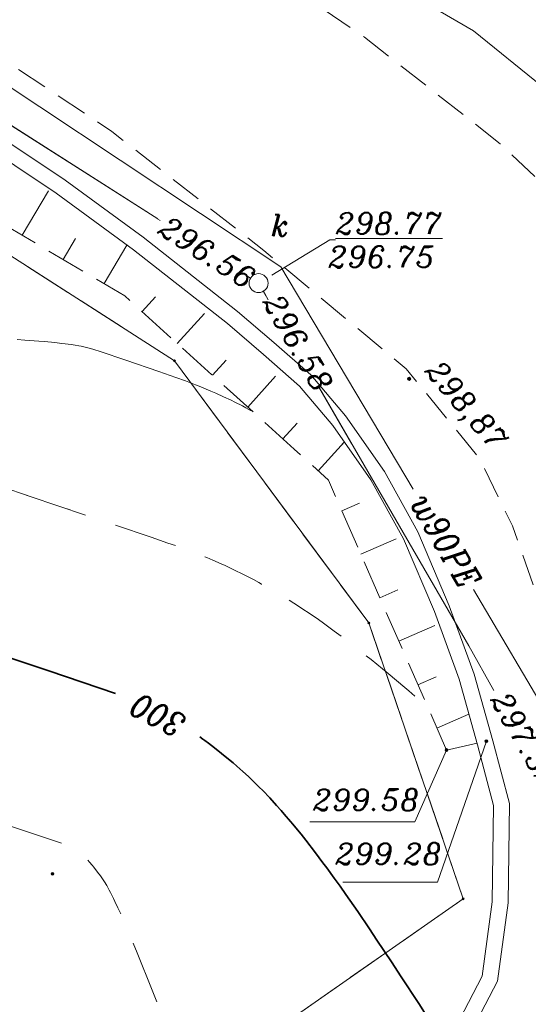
# Model space of a CAD drawing. Header units: metres. Extents: x 7477803 to 7478145, y 5500698 to 5500984.
# Tile 33 of 42: x 7478011 to 7478027, y 5500826 to 5500857. Entities that reach past the tile are written whole.
import ezdxf
from ezdxf.enums import TextEntityAlignment as Align

# ---------------------------------------------------------------- set-up
doc = ezdxf.new("R2010")
doc.units = ezdxf.units.M
doc.header["$MEASUREMENT"] = 0
for name, pattern in [('EGBK02', [2, 1.5, -0.5]), ('l217_500', [2, 1.5, -0.5]), ('l266_500', [1, 0.5, -0.5]), ('l424_500', [1.5, 1, -0.5]), ('l812_500', [3, 2, -1]), ('l823_500', [1.75, 1.25, -0.5])]:
    doc.linetypes.add(name, pattern=pattern)
for name, color, linetype, lineweight in [('203-Punkt załamania granicy działki nie stabilizowany', 7, 'Continuous', 13), ('eNN', 7, 'Continuous', 18), ('gr_dzialki', 7, 'Continuous', 18), ('gr_klasy', 7, 'l217_500', 18), ('jezdnia', 7, 'l424_500', 18), ('k', 7, 'Continuous', 18), ('k_elem_naziemne', 7, 'Continuous', 18), ('k_rzedne', 7, 'Continuous', 18), ('pkt_wys', 7, 'Continuous', 18), ('rowy', 7, 'l266_500', 18), ('skarp_wypel', 7, 'Continuous', 18), ('skarpa_gora', 7, 'l823_500', 18), ('w', 7, 'Continuous', 18), ('w_opis', 7, 'Continuous', 18), ('warst_ciagla', 7, 'Continuous', 13), ('warst_opis', 7, 'Continuous', 13), ('warst_pogrub', 7, 'Continuous', 35), ('warst_przeryw', 7, 'l812_500', 13)]:
    doc.layers.add(name, color=color, linetype=linetype, lineweight=lineweight)
doc.styles.add('Style-ITALIC_1250', font='ITALIC_1250.shx')

# ---------------------------------------------------------------- blocks, each defined once
blk = doc.blocks.new('203')
at = {"linetype": 'Continuous', "lineweight": 13}
h = blk.add_hatch(color=0, dxfattribs=at)
edge = h.paths.add_edge_path()
edge.add_arc((0, 0), 0.045, 0, 360)
blk = doc.blocks.new('506_5_1')
at = {"layer": 'k_elem_naziemne', "color": 24, "linetype": 'Continuous', "lineweight": 18}
blk.add_circle((0, 0), 0.3, dxfattribs=at)
blk = doc.blocks.new('801_1')
at = {"layer": 'pkt_wys', "linetype": 'Continuous', "lineweight": 18}
h = blk.add_hatch(color=3, dxfattribs=at)
edge = h.paths.add_edge_path()
edge.add_arc((0, 0), 0.045, 0, 360)
at = {"layer": 'pkt_wys', "color": 7, "linetype": 'Continuous', "lineweight": 18}
blk.add_circle((0, 0), 0.045, dxfattribs=at)
blk = doc.blocks.new('801_5_2')
at = {"layer": 'pkt_wys', "linetype": 'Continuous', "lineweight": 18}
h = blk.add_hatch(color=7, dxfattribs=at)
edge = h.paths.add_edge_path()
edge.add_arc((0, 0), 0.05, 0, 360)
at = {"layer": 'pkt_wys', "color": 7, "linetype": 'Continuous', "lineweight": 18}
blk.add_circle((0, 0), 0.05, dxfattribs=at)

msp = doc.modelspace()

# ---------------------------------------------------------------- linework, layer by layer
at = {"layer": 'eNN', "color": 1, "linetype": 'Continuous', "lineweight": 18, "flags": 128}
msp.add_lwpolyline([(7478044.292, 5500829.332), (7478043.979, 5500830.08), (7478036.967, 5500842.126), (7478033.374, 5500847.92), (7478030.266, 5500851.792), (7478027.179, 5500855.154), (7478025.031, 5500856.9), (7478008.369, 5500866.572), (7477997.07, 5500873.297), (7477990.438, 5500877.31), (7477980.374, 5500883.358), (7477966.627, 5500891.122), (7477956.111, 5500897.36), (7477948.099, 5500902.324), (7477944.454, 5500904.573)], dxfattribs=at)
at = {"layer": 'gr_dzialki', "color": 96, "linetype": 'Continuous', "lineweight": 18, "flags": 128}
for points in [[(7478015.58, 5500846.47), (7477983.69, 5500866.96)], [(7478021.72, 5500838.18), (7478015.58, 5500846.47)], [(7478024.7, 5500829.46), (7478021.72, 5500838.18)], [(7478024.7, 5500829.46), (7478006.38, 5500816.66)]]:
    msp.add_lwpolyline(points, dxfattribs=at)
at = {"layer": 'gr_klasy', "color": 96, "linetype": 'EGBK02', "lineweight": 18, "flags": 128}
for points in [[(7478015.58, 5500846.47), (7477983.69, 5500866.96)], [(7478021.72, 5500838.18), (7478015.58, 5500846.47)], [(7478024.7, 5500829.46), (7478021.72, 5500838.18)], [(7478006.38, 5500816.66), (7478024.7, 5500829.46)]]:
    msp.add_lwpolyline(points, dxfattribs=at)
at = {"layer": 'jezdnia', "color": 7, "linetype": 'l424_500', "lineweight": 18, "flags": 128}
for points in [[(7478012.783, 5500862.5), (7478017.927, 5500859.186), (7478021.58, 5500856.7), (7478025.873, 5500853.334), (7478028.356, 5500850.967), (7478030.699, 5500848.349), (7478032.422, 5500845.441), (7478033.114, 5500843.932), (7478033.826, 5500841.963), (7478034.518, 5500839.904), (7478035.522, 5500835.985), (7478035.876, 5500832.755), (7478035.757, 5500831.475), (7478035.341, 5500827.995), (7478034.495, 5500824.894), (7478032.649, 5500820.712), (7478031.642, 5500818.53)], [(7478008.149, 5500811.845), (7478011.769, 5500811.909), (7478014.098, 5500812.451), (7478017.047, 5500813.895), (7478021.153, 5500817.039), (7478024.239, 5500820.732), (7478026.136, 5500823.914), (7478027.522, 5500827.266), (7478028.159, 5500830.207), (7478028.284, 5500834.367), (7478027.822, 5500836.806), (7478026.257, 5500841.255), (7478025.204, 5500843.403), (7478022.901, 5500846.211), (7478018.407, 5500849.956), (7478013.603, 5500853.721), (7478010.61, 5500855.711)]]:
    msp.add_lwpolyline(points, dxfattribs=at)
at = {"layer": 'k', "color": 24, "linetype": 'Continuous', "lineweight": 18}
for p, q in [((7478018.542, 5500848.401), (7478018.389, 5500848.666)), ((7478018.464, 5500848.536), (7478018.389, 5500848.666)), ((7478021.173, 5500843.859), (7478020.132, 5500845.657)), ((7478024.88, 5500837.459), (7478020.15, 5500845.626)), ((7478025.664, 5500836.042), (7478024.88, 5500837.459))]:
    msp.add_line(p, q, dxfattribs=at)
at = {"layer": 'k', "color": 24, "linetype": 'Continuous', "lineweight": 18, "flags": 128}
for points in [[(7478015.054, 5500850.956), (7478003.646, 5500858.229)], [(7478015.054, 5500850.956), (7478009.436, 5500854.538)], [(7478015.128, 5500850.909), (7478015.058, 5500850.953)], [(7478017.985, 5500849.087), (7478017.658, 5500849.296)], [(7478017.985, 5500849.087), (7478017.722, 5500849.255)]]:
    msp.add_lwpolyline(points, dxfattribs=at)
at = {"layer": 'k_rzedne', "color": 24, "linetype": 'Continuous', "lineweight": 18, "flags": 128}
msp.add_lwpolyline([(7478020.666, 5500850.293), (7478020.486, 5500850.292), (7478018.654, 5500849.176)], dxfattribs=at)
at = {"layer": 'pkt_wys', "color": 7, "linetype": 'Continuous', "lineweight": 18, "flags": 128}
for points in [[(7478025.434, 5500834.444), (7478023.887, 5500829.991), (7478020.901, 5500829.987)], [(7478024.174, 5500834.162), (7478023.177, 5500831.898), (7478019.853, 5500831.894)]]:
    msp.add_lwpolyline(points, dxfattribs=at)
at = {"layer": 'rowy', "color": 7, "linetype": 'Continuous', "lineweight": 18, "flags": 128}
for points in [[(7477993.882, 5500863.302), (7478006.843, 5500855.712), (7478012.127, 5500852.184), (7478014.592, 5500850.374), (7478017.571, 5500848.032), (7478018.72, 5500847.044), (7478019.889, 5500846.025), (7478020.984, 5500844.732), (7478022.21, 5500842.975), (7478023.266, 5500841.06), (7478024.262, 5500838.724), (7478025.045, 5500836.559), (7478025.636, 5500834.458), (7478026.16, 5500832.468), (7478026.117, 5500829.33), (7478025.782, 5500826.86), (7478023.298, 5500822.081)], [(7477993.629, 5500862.871), (7478006.577, 5500855.288), (7478011.84, 5500851.774), (7478014.289, 5500849.976), (7478017.253, 5500847.646), (7478018.393, 5500846.666), (7478019.532, 5500845.673), (7478020.588, 5500844.427), (7478021.784, 5500842.711), (7478022.816, 5500840.841), (7478023.796, 5500838.541), (7478024.569, 5500836.406), (7478025.154, 5500834.326), (7478025.659, 5500832.406), (7478025.618, 5500829.368), (7478025.298, 5500827.014), (7478022.873, 5500822.348)]]:
    msp.add_lwpolyline(points, dxfattribs=at)
at = {"layer": 'skarp_wypel', "color": 7, "linetype": 'Continuous', "lineweight": 18}
for p, q in [((7478010.775, 5500850.441), (7478011.605, 5500851.841)), ((7478012.066, 5500849.676), (7478012.456, 5500850.334)), ((7478013.356, 5500848.911), (7478014.074, 5500850.123)), ((7478014.558, 5500848.027), (7478014.979, 5500848.491)), ((7478015.671, 5500847.02), (7478016.525, 5500847.964)), ((7478016.783, 5500846.014), (7478017.217, 5500846.493)), ((7478017.895, 5500845.008), (7478018.776, 5500845.981)), ((7478019.008, 5500844.001), (7478019.455, 5500844.495)), ((7478020.12, 5500842.995), (7478020.948, 5500843.91)), ((7478020.875, 5500843.829), (7478020.948, 5500843.91)), ((7478020.869, 5500841.727), (7478021.423, 5500841.969)), ((7478021.47, 5500840.353), (7478022.587, 5500840.841)), ((7478022.07, 5500838.978), (7478022.633, 5500839.224)), ((7478022.671, 5500837.604), (7478023.807, 5500838.1)), ((7478023.271, 5500836.229), (7478023.844, 5500836.479)), ((7478023.872, 5500834.855), (7478024.881, 5500835.296)), ((7478025.139, 5500834.378), (7478024.174, 5500834.162))]:
    msp.add_line(p, q, dxfattribs=at)
at = {"layer": 'skarpa_gora', "color": 7, "linetype": 'l823_500', "lineweight": 18, "flags": 128}
for points in [[(7478019.361, 5500843.679), (7478014.009, 5500848.521), (7477985, 5500865.71), (7477963.897, 5500877.826), (7477945.275, 5500888.626), (7477927.783, 5500899.247), (7477912.023, 5500908.9), (7477901.238, 5500913.008)], [(7478024.174, 5500834.162), (7478020.445, 5500842.698), (7478019.361, 5500843.679)]]:
    msp.add_lwpolyline(points, dxfattribs=at)
at = {"layer": 'w', "color": 160, "linetype": 'Continuous', "lineweight": 18, "flags": 128}
for points in [[(7478023.125, 5500842.409), (7478018.943, 5500849.443), (7477996.094, 5500864.625), (7477987.395, 5500870.305)], [(7478027.498, 5500835.049), (7478025.026, 5500839.239)]]:
    msp.add_lwpolyline(points, dxfattribs=at)
at = {"layer": 'warst_ciagla', "color": 7, "linetype": 'Continuous', "lineweight": 13, "flags": 128}
msp.add_lwpolyline([(7478018.003, 5500844.893), (7478017.839, 5500844.984), (7478017.726, 5500845.044), (7478017.492, 5500845.163), (7478017.372, 5500845.221), (7478017.129, 5500845.335), (7478016.886, 5500845.444), (7478016.725, 5500845.514), (7478016.412, 5500845.644), (7478016.245, 5500845.711), (7478015.926, 5500845.833), (7478015.629, 5500845.941), (7478015.085, 5500846.13), (7478014.04, 5500846.486), (7478013.23, 5500846.761), (7478013.03, 5500846.827), (7478012.927, 5500846.857), (7478012.758, 5500846.901), (7478012.63, 5500846.929), (7478012.56, 5500846.943), (7478012.446, 5500846.963), (7478012.319, 5500846.982), (7478012.13, 5500847.008), (7478012.027, 5500847.021), (7478011.805, 5500847.045), (7478011.474, 5500847.077), (7478011.294, 5500847.093), (7478010.851, 5500847.127), (7478010.611, 5500847.143)], dxfattribs=at)
msp.add_lwpolyline([(7478018.003, 5500844.893), (7478017.839, 5500844.984), (7478017.726, 5500845.044), (7478017.492, 5500845.163), (7478017.372, 5500845.221), (7478017.129, 5500845.335), (7478016.886, 5500845.444), (7478016.725, 5500845.514), (7478016.412, 5500845.644), (7478016.245, 5500845.711), (7478015.926, 5500845.833), (7478015.629, 5500845.941), (7478015.085, 5500846.13), (7478014.04, 5500846.486), (7478013.23, 5500846.761), (7478013.03, 5500846.827), (7478012.927, 5500846.857), (7478012.758, 5500846.901), (7478012.63, 5500846.929), (7478012.56, 5500846.943), (7478012.446, 5500846.963), (7478012.319, 5500846.982), (7478012.13, 5500847.008), (7478012.027, 5500847.021), (7478011.805, 5500847.045), (7478011.474, 5500847.077), (7478011.294, 5500847.093), (7478010.851, 5500847.127), (7478010.611, 5500847.143)], dxfattribs=at)
at = {"layer": 'warst_pogrub', "color": 7, "linetype": 'Continuous', "lineweight": 35, "flags": 128}
for points in [[(7478013.715, 5500835.955), (7478011.612, 5500836.666), (7478008.739, 5500837.631)], [(7478023.636, 5500825.612), (7478023.294, 5500826.148), (7478022.746, 5500826.991), (7478022.432, 5500827.468), (7478021.976, 5500828.156), (7478021.737, 5500828.514), (7478021.369, 5500829.057), (7478020.997, 5500829.594), (7478020.813, 5500829.856), (7478020.63, 5500830.111), (7478020.39, 5500830.441), (7478020.271, 5500830.601), (7478020.036, 5500830.912), (7478019.729, 5500831.309), (7478019.578, 5500831.499), (7478019.465, 5500831.639), (7478019.317, 5500831.819), (7478019.243, 5500831.908), (7478019.049, 5500832.137), (7478018.952, 5500832.249), (7478018.807, 5500832.412), (7478018.59, 5500832.65), (7478018.37, 5500832.88), (7478018.258, 5500832.993), (7478018.031, 5500833.215), (7478017.915, 5500833.325), (7478017.736, 5500833.488), (7478017.553, 5500833.65), (7478017.43, 5500833.755), (7478017.186, 5500833.959), (7478017.068, 5500834.055), (7478016.846, 5500834.231), (7478016.651, 5500834.381), (7478016.54, 5500834.464), (7478016.477, 5500834.509), (7478016.38, 5500834.576)]]:
    msp.add_lwpolyline(points, dxfattribs=at)
at = {"layer": 'warst_przeryw', "color": 7, "linetype": 'l812_500', "lineweight": 13, "flags": 128}
for points in [[(7477848.976, 5500880.39), (7477849.39, 5500880.22), (7477849.662, 5500880.112), (7477849.843, 5500880.042), (7477850.203, 5500879.907), (7477850.471, 5500879.81), (7477851.007, 5500879.622), (7477851.544, 5500879.441), (7477851.905, 5500879.323), (7477852.637, 5500879.089), (7477853.925, 5500878.683), (7477854.838, 5500878.398), (7477856.852, 5500877.776), (7477858.552, 5500877.256), (7477860.932, 5500876.53), (7477862.102, 5500876.176), (7477863.761, 5500875.675), (7477865.781, 5500875.07), (7477866.709, 5500874.794), (7477867.998, 5500874.414), (7477869.524, 5500873.969), (7477870.205, 5500873.774), (7477871.997, 5500873.264), (7477872.857, 5500873.013), (7477873.153, 5500872.924), (7477873.557, 5500872.801), (7477873.763, 5500872.737), (7477874.183, 5500872.606), (7477874.761, 5500872.422), (7477875.057, 5500872.326), (7477875.741, 5500872.102), (7477876.813, 5500871.743), (7477877.308, 5500871.574), (7477877.984, 5500871.341), (7477878.329, 5500871.22), (7477879.124, 5500870.941), (7477880.789, 5500870.35), (7477881.66, 5500870.048), (7477882.256, 5500869.848), (7477882.558, 5500869.748), (7477883.017, 5500869.6), (7477883.482, 5500869.455), (7477884.114, 5500869.264), (7477884.434, 5500869.171), (7477885.084, 5500868.986), (7477885.377, 5500868.905), (7477885.77, 5500868.799), (7477885.969, 5500868.747), (7477886.42, 5500868.63), (7477886.761, 5500868.543), (7477887.221, 5500868.429), (7477887.454, 5500868.373), (7477887.981, 5500868.248), (7477888.694, 5500868.085), (7477889.056, 5500868.005), (7477889.787, 5500867.848), (7477890.116, 5500867.779), (7477890.559, 5500867.689), (7477890.782, 5500867.645), (7477891.287, 5500867.546), (7477891.67, 5500867.473), (7477892.185, 5500867.377), (7477892.444, 5500867.33), (7477893.032, 5500867.226), (7477893.427, 5500867.158), (7477894.22, 5500867.024), (7477895.406, 5500866.829), (7477896.953, 5500866.58), (7477897.699, 5500866.46), (7477898.243, 5500866.372), (7477898.944, 5500866.255), (7477899.286, 5500866.198), (7477899.949, 5500866.086), (7477900.792, 5500865.939), (7477901.197, 5500865.867), (7477902.065, 5500865.71), (7477902.478, 5500865.633), (7477903.005, 5500865.532), (7477903.259, 5500865.483), (7477903.747, 5500865.386), (7477904.358, 5500865.261), (7477904.647, 5500865.2), (7477905.253, 5500865.066), (7477905.535, 5500865.001), (7477906.06, 5500864.875), (7477906.542, 5500864.754), (7477907.418, 5500864.527), (7477908.032, 5500864.369), (7477908.808, 5500864.176), (7477909.177, 5500864.087), (7477909.707, 5500863.962), (7477910.371, 5500863.812), (7477910.685, 5500863.745), (7477911.139, 5500863.651), (7477911.449, 5500863.589), (7477912.148, 5500863.456), (7477912.786, 5500863.337), (7477913.807, 5500863.148), (7477914.391, 5500863.041), (7477917.619, 5500862.457), (7477920.23, 5500861.99), (7477921.533, 5500861.759), (7477922.756, 5500861.544), (7477924.244, 5500861.285), (7477924.927, 5500861.168), (7477925.876, 5500861.008), (7477927, 5500860.822), (7477927.501, 5500860.742), (7477928.18, 5500860.635), (7477929.334, 5500860.457), (7477929.843, 5500860.377), (7477930.463, 5500860.277), (7477930.748, 5500860.229), (7477931.144, 5500860.16), (7477931.613, 5500860.075), (7477931.822, 5500860.035), (7477932.082, 5500859.983), (7477932.214, 5500859.955), (7477932.43, 5500859.907), (7477932.827, 5500859.813), (7477933.357, 5500859.683), (7477934.285, 5500859.45), (7477934.844, 5500859.308), (7477935.801, 5500859.063), (7477937.298, 5500858.677), (7477938.142, 5500858.459), (7477939.997, 5500857.978), (7477940.976, 5500857.726), (7477941.967, 5500857.476), (7477942.462, 5500857.352), (7477942.953, 5500857.231), (7477943.603, 5500857.073), (7477943.926, 5500856.996), (7477944.566, 5500856.844), (7477945.41, 5500856.648), (7477945.828, 5500856.553), (7477946.758, 5500856.345), (7477947.218, 5500856.245), (7477947.826, 5500856.115), (7477948.128, 5500856.052), (7477948.726, 5500855.928), (7477949.514, 5500855.769), (7477949.904, 5500855.693), (7477950.771, 5500855.527), (7477951.2, 5500855.448), (7477952.045, 5500855.295), (7477953.683, 5500855.006), (7477954.472, 5500854.865), (7477954.858, 5500854.794), (7477955.364, 5500854.701), (7477955.613, 5500854.654), (7477956.104, 5500854.56), (7477956.743, 5500854.434), (7477957.056, 5500854.371), (7477957.744, 5500854.23), (7477958.079, 5500854.159), (7477958.518, 5500854.064), (7477958.733, 5500854.017), (7477959.157, 5500853.922), (7477959.705, 5500853.795), (7477959.973, 5500853.732), (7477960.559, 5500853.589), (7477960.844, 5500853.518), (7477961.403, 5500853.374), (7477961.958, 5500853.228), (7477963.103, 5500852.921), (7477964.034, 5500852.675), (7477965.389, 5500852.322), (7477966.114, 5500852.134), (7477967.263, 5500851.841), (7477968.908, 5500851.425), (7477969.779, 5500851.206), (7477973.768, 5500850.211), (7477974.915, 5500849.922), (7477976.216, 5500849.59), (7477976.77, 5500849.447), (7477977.478, 5500849.26), (7477977.745, 5500849.188), (7477978.058, 5500849.103), (7477978.194, 5500849.064), (7477978.455, 5500848.989), (7477978.735, 5500848.902), (7477978.87, 5500848.856), (7477979.096, 5500848.775), (7477979.287, 5500848.708), (7477979.596, 5500848.607), (7477979.773, 5500848.552), (7477980.067, 5500848.461), (7477980.511, 5500848.329), (7477980.757, 5500848.257), (7477981.293, 5500848.104), (7477981.586, 5500848.024), (7477982.058, 5500847.898), (7477982.57, 5500847.769), (7477982.811, 5500847.71), (7477983.144, 5500847.631), (7477983.316, 5500847.591), (7477983.717, 5500847.499), (7477984.352, 5500847.358), (7477984.352, 5500847.358), (7477985.263, 5500847.165), (7477985.745, 5500847.066), (7477988.129, 5500846.587), (7477988.993, 5500846.407), (7477990.195, 5500846.149), (7477990.817, 5500846.013), (7477991.778, 5500845.797), (7477993.109, 5500845.492), (7477993.796, 5500845.331), (7477995.204, 5500844.999), (7477995.912, 5500844.835), (7477996.612, 5500844.677), (7477996.957, 5500844.601), (7477997.299, 5500844.528), (7477997.746, 5500844.436), (7477997.967, 5500844.392), (7477998.404, 5500844.308), (7477998.973, 5500844.203), (7477999.252, 5500844.155), (7477999.867, 5500844.054), (7478000.169, 5500844.008), (7478000.563, 5500843.952), (7478000.757, 5500843.925), (7478001.14, 5500843.877), (7478001.638, 5500843.82), (7478001.882, 5500843.795), (7478002.062, 5500843.778), (7478002.3, 5500843.758), (7478002.417, 5500843.748), (7478002.679, 5500843.729), (7478003.189, 5500843.697), (7478004.177, 5500843.641), (7478004.662, 5500843.608), (7478004.903, 5500843.588), (7478005.224, 5500843.557), (7478005.384, 5500843.539), (7478005.704, 5500843.501), (7478006.13, 5500843.443), (7478006.342, 5500843.411), (7478006.501, 5500843.386), (7478006.713, 5500843.35), (7478006.819, 5500843.331), (7478007.056, 5500843.288), (7478007.372, 5500843.225), (7478007.53, 5500843.192), (7478007.845, 5500843.123), (7478008.264, 5500843.023), (7478008.473, 5500842.97), (7478008.63, 5500842.929), (7478008.838, 5500842.872), (7478008.943, 5500842.843), (7478009.177, 5500842.776), (7478009.643, 5500842.635), (7478010.106, 5500842.487), (7478010.412, 5500842.387), (7478011.019, 5500842.184), (7478012.285, 5500841.758)], [(7477999.077, 5500844.185), (7477999.343, 5500844.139), (7477999.694, 5500844.081), (7477999.867, 5500844.054), (7478000.169, 5500844.008), (7478000.563, 5500843.952), (7478000.757, 5500843.925), (7478001.14, 5500843.877), (7478001.638, 5500843.82), (7478001.882, 5500843.795), (7478002.062, 5500843.778), (7478002.3, 5500843.758), (7478002.417, 5500843.748), (7478002.679, 5500843.729), (7478003.189, 5500843.697), (7478004.177, 5500843.641), (7478004.662, 5500843.608), (7478004.903, 5500843.588), (7478005.224, 5500843.557), (7478005.384, 5500843.539), (7478005.704, 5500843.501), (7478006.13, 5500843.443), (7478006.342, 5500843.411), (7478006.501, 5500843.386), (7478006.713, 5500843.35), (7478006.819, 5500843.331), (7478007.056, 5500843.288), (7478007.372, 5500843.225), (7478007.53, 5500843.192), (7478007.845, 5500843.123), (7478008.264, 5500843.023), (7478008.473, 5500842.97), (7478008.63, 5500842.929), (7478008.838, 5500842.872), (7478008.943, 5500842.843), (7478009.177, 5500842.776), (7478009.643, 5500842.635), (7478010.106, 5500842.487), (7478010.412, 5500842.387), (7478011.019, 5500842.184), (7478012.992, 5500841.519), (7478014.847, 5500840.889), (7478015.375, 5500840.708), (7478015.636, 5500840.616), (7478016.024, 5500840.475), (7478016.41, 5500840.326), (7478016.603, 5500840.248), (7478016.795, 5500840.167), (7478017.052, 5500840.055), (7478017.18, 5500839.996), (7478017.436, 5500839.876), (7478017.778, 5500839.707), (7478017.948, 5500839.62), (7478018.076, 5500839.552), (7478018.247, 5500839.46), (7478018.332, 5500839.413), (7478018.523, 5500839.306), (7478018.779, 5500839.158), (7478018.906, 5500839.082), (7478019.162, 5500838.926), (7478019.501, 5500838.71), (7478019.671, 5500838.598), (7478019.799, 5500838.513), (7478019.968, 5500838.398), (7478020.053, 5500838.339), (7478020.244, 5500838.205), (7478020.626, 5500837.927), (7478021.011, 5500837.638), (7478021.27, 5500837.438), (7478021.444, 5500837.302), (7478021.796, 5500837.023), (7478022.154, 5500836.734), (7478022.332, 5500836.587), (7478022.598, 5500836.365), (7478022.858, 5500836.143), (7478022.985, 5500836.032), (7478023.23, 5500835.812), (7478023.348, 5500835.704), (7478023.517, 5500835.543)], [(7478020.239, 5500819.181), (7478020.069, 5500819.286), (7478019.963, 5500819.354), (7478019.768, 5500819.487), (7478019.679, 5500819.551), (7478019.513, 5500819.677), (7478019.363, 5500819.798), (7478019.271, 5500819.875), (7478019.098, 5500820.023), (7478017.938, 5500821.024), (7478017.261, 5500821.603), (7478017.129, 5500821.718), (7478017.07, 5500821.773), (7478017.013, 5500821.831), (7478016.985, 5500821.862), (7478016.929, 5500821.931), (7478016.9, 5500821.97), (7478016.855, 5500822.034), (7478016.808, 5500822.106), (7478016.742, 5500822.216), (7478016.706, 5500822.277), (7478016.633, 5500822.411), (7478016.528, 5500822.613), (7478016.473, 5500822.725), (7478016.341, 5500823.001), (7478016.271, 5500823.152), (7478016.175, 5500823.368), (7478016.124, 5500823.481), (7478016.021, 5500823.72), (7478015.876, 5500824.062), (7478015.801, 5500824.244), (7478015.624, 5500824.678), (7478015.342, 5500825.386), (7478014.958, 5500826.365), (7478014.772, 5500826.837), (7478014.512, 5500827.487), (7478014.404, 5500827.753), (7478014.267, 5500828.086), (7478014.202, 5500828.242), (7478014.062, 5500828.572), (7478013.872, 5500829.005), (7478013.795, 5500829.175), (7478013.7, 5500829.379), (7478013.655, 5500829.471), (7478013.562, 5500829.656), (7478013.52, 5500829.737), (7478013.442, 5500829.877), (7478013.371, 5500829.994), (7478013.326, 5500830.062), (7478013.243, 5500830.183), (7478013.152, 5500830.307), (7478013.037, 5500830.457), (7478012.981, 5500830.525), (7478012.9, 5500830.619), (7478012.797, 5500830.728), (7478012.747, 5500830.775), (7478012.675, 5500830.839), (7478012.629, 5500830.876), (7478012.539, 5500830.943), (7478012.474, 5500830.988), (7478012.39, 5500831.042), (7478012.349, 5500831.067), (7478012.289, 5500831.1), (7478012.212, 5500831.139), (7478012.175, 5500831.156), (7478012.118, 5500831.178), (7478011.951, 5500831.237), (7478011.415, 5500831.417), (7478010.501, 5500831.723), (7478009.674, 5500832.002), (7478009.184, 5500832.171), (7478008.636, 5500832.363), (7478007.814, 5500832.656), (7478007.364, 5500832.818), (7478006.641, 5500833.082), (7478005.585, 5500833.47), (7478005.018, 5500833.68), (7478003.825, 5500834.126), (7478003.226, 5500834.352), (7478002.364, 5500834.681), (7478001.583, 5500834.987), (7478001.264, 5500835.115), (7478000.866, 5500835.276), (7478000.678, 5500835.354), (7478000.285, 5500835.519), (7478000.103, 5500835.598), (7477999.875, 5500835.697), (7477999.768, 5500835.745), (7477999.566, 5500835.837), (7477999.325, 5500835.952), (7477999.216, 5500836.006), (7477998.999, 5500836.118), (7477998.816, 5500836.22), (7477998.585, 5500836.35), (7477998.457, 5500836.418), (7477998.309, 5500836.489), (7477998.225, 5500836.528), (7477998.084, 5500836.589), (7477997.921, 5500836.655), (7477997.671, 5500836.751), (7477997.532, 5500836.802), (7477997.224, 5500836.912), (7477996.755, 5500837.073), (7477996.495, 5500837.16), (7477995.847, 5500837.369), (7477995.49, 5500837.482), (7477994.982, 5500837.64), (7477994.713, 5500837.723), (7477994.147, 5500837.895), (7477993.333, 5500838.139), (7477992.901, 5500838.267), (7477991.865, 5500838.57), (7477990.791, 5500838.881), (7477988.517, 5500839.534)]]:
    msp.add_lwpolyline(points, dxfattribs=at)

# ---------------------------------------------------------------- block references
at = {"layer": '203-Punkt załamania granicy działki nie stabilizowany', "color": 7, "linetype": 'Continuous', "lineweight": 18}
for p in [(7478015.58, 5500846.47), (7478021.72, 5500838.18), (7478024.7, 5500829.46)]:
    msp.add_blockref('203', p, dxfattribs=at)
at = {"layer": 'k_elem_naziemne', "color": 24, "linetype": 'Continuous', "lineweight": 18, "rotation": 0.06261750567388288}
msp.add_blockref('506_5_1', (7478018.238, 5500848.926), dxfattribs=at)
at = {"layer": 'pkt_wys', "color": 7, "linetype": 'Continuous', "lineweight": 18, "rotation": 0.06261750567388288}
for name, p in [('801_5_2', (7478022.992, 5500845.901)), ('801_1', (7478025.434, 5500834.444)), ('801_1', (7478024.174, 5500834.162)), ('801_1', (7478011.729, 5500830.249))]:
    msp.add_blockref(name, p, dxfattribs=at)

# ---------------------------------------------------------------- texts
at = {"layer": 'k_elem_naziemne', "color": 24, "linetype": 'Continuous', "lineweight": 18, "style": 'Style-ITALIC_1250'}
msp.add_text('k', height=0.68, rotation=0.0626, dxfattribs=at).set_placement((7478018.621, 5500850.411))
at = {"layer": 'k_rzedne', "color": 24, "linetype": 'Continuous', "lineweight": 18, "style": 'Style-ITALIC_1250'}
for s, rotation, p in [('296.56', 327.4817, (7478015.013, 5500850.521)), ('%%u298.77%%U', 0.0626, (7478020.666, 5500850.473)), ('296.75', 0.0626, (7478020.434, 5500849.414)), ('296.58', 300.0796, (7478018.343, 5500848.336)), ('297.32', 300.0796, (7478025.534, 5500835.759))]:
    msp.add_text(s, height=0.68, rotation=rotation, dxfattribs=at).set_placement(p)
at = {"layer": 'pkt_wys', "color": 7, "linetype": 'Continuous', "lineweight": 18, "style": 'Style-ITALIC_1250'}
for s, rotation, p in [('298,87', 310.5233, (7478023.463, 5500846.132)), ('299.58', 0.0626, (7478019.945, 5500832.249)), ('299.28', 0.0626, (7478020.653, 5500830.541))]:
    msp.add_text(s, height=0.68, rotation=rotation, dxfattribs=at).set_placement(p)
at = {"layer": 'w_opis', "color": 160, "linetype": 'Continuous', "lineweight": 18, "style": 'Style-ITALIC_1250', "width": 0.866667}
msp.add_text('w90PE', height=0.75, rotation=300.5443, dxfattribs=at).set_placement((7478023.825, 5500840.573), align=Align.CENTER)
at = {"layer": 'warst_opis', "color": 7, "linetype": 'Continuous', "lineweight": 13, "style": 'Style-ITALIC_1250', "width": 0.866667}
msp.add_text('300', height=0.75, rotation=152.6382, dxfattribs=at).set_placement((7478015.048, 5500835.266), align=Align.MIDDLE_CENTER)

doc.saveas('drawing.dxf')
